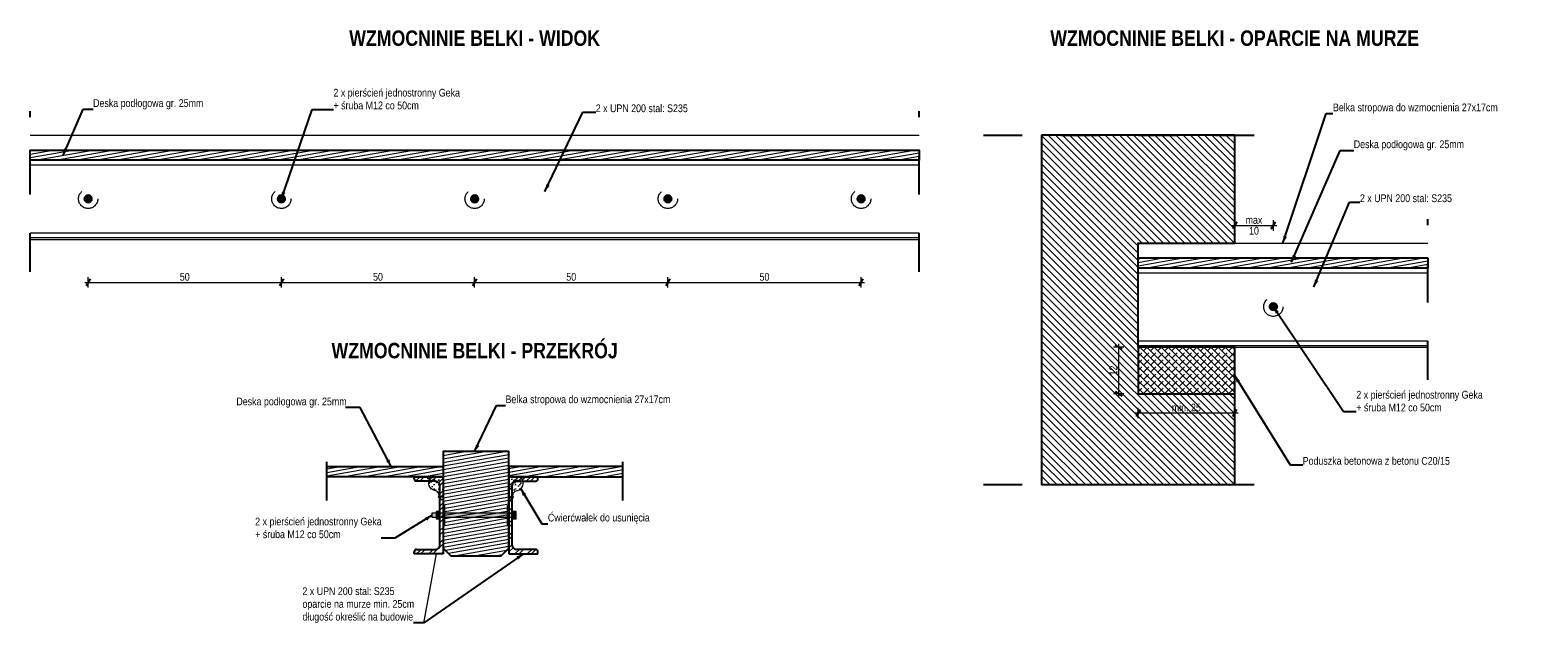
# Model space of a CAD drawing. Header units: metres. Extents: x -500 to 1347, y 82 to 185.
# Tile 51 of 51: x 1342.74 to 1346.64, y 81.84 to 83.38. Entities that reach past the tile are written whole.
import ezdxf

# ---------------------------------------------------------------- set-up
doc = ezdxf.new("R2010")
doc.units = ezdxf.units.M
doc.header["$MEASUREMENT"] = 0
for name, pattern in [('Przerywana', [0.24, 0.12, -0.12]), ('Przerywana gęsta', [0.018, 0.012, -0.006]), ('Wipeout_Contour', [1, 0, -1])]:
    doc.linetypes.add(name, pattern=pattern)
for name, color, linetype, lineweight in [('0_Nr_pióra__1', 7, 'Continuous', 13), ('0_Nr_pióra__21', 7, 'Continuous', 25), ('0_Nr_pióra__6', 5, 'Continuous', 13), ('299-A Wymiary Opisy_Nr_pióra__46', 5, 'Continuous', 15), ('320-W Umeblowanie_Nr_pióra__26', 5, 'Continuous', 25), ('810-G Ogólne_Nr_pióra__1', 7, 'Continuous', 13), ('810-G Ogólne_Nr_pióra__101', 252, 'Continuous', 5), ('810-G Ogólne_Nr_pióra__20', 1, 'Continuous', 13), ('810-G Ogólne_Nr_pióra__21', 7, 'Continuous', 25), ('810-G Ogólne_Nr_pióra__26', 5, 'Continuous', 25), ('810-G Ogólne_Nr_pióra__6', 5, 'Continuous', 13), ('820-G Rysunki Obrazki_Nr_pióra__1', 7, 'Continuous', 13), ('820-G Rysunki Obrazki_Nr_pióra__20', 1, 'Continuous', 13), ('820-G Rysunki Obrazki_Nr_pióra__6', 5, 'Continuous', 13), ('830-G Teksty Etykiety_Nr_pióra__1', 7, 'Continuous', 13)]:
    doc.layers.add(name, color=color, linetype=linetype, lineweight=lineweight)
for name, color, linetype, lineweight, true_color in [('0_Nr_pióra__65', 7, 'Continuous', 13, 0x80c2ff), ('299-A Wymiary Opisy_Nr_pióra__25', 7, 'Continuous', 25, 0x40a5ff), ('299-A Wymiary Opisy_Nr_pióra__85', 7, 'Continuous', 13, 0x80c2ff), ('320-W Umeblowanie_Nr_pióra__106', 171, 'Continuous', 5, 0xaaaaff), ('810-G Ogólne_Nr_pióra__106', 171, 'Continuous', 5, 0xaaaaff), ('820-G Rysunki Obrazki_Nr_pióra__85', 7, 'Continuous', 13, 0x80c2ff)]:
    doc.layers.add(name, color=color, linetype=linetype, lineweight=lineweight, true_color=true_color)
doc.layers.add('299-A Wymiary Opisy', color=7, linetype='Continuous')
doc.layers.add('320-W Umeblowanie', color=7, linetype='Continuous')
doc.styles.add('STYL_AUTOMATYCZNY_2', font='txt')
doc.styles.add('STYL_AUTOMATYCZNY_3', font='txt')
doc.dimstyles.new('STYL_AUTOMATYCZNY__2', dxfattribs={"dimtxt": 0.02, "dimasz": 0.01368, "dimexe": 0.18, "dimexo": 0.3, "dimgap": 0, "dimtad": 1, "dimtih": 1, "dimtoh": 1, "dimdec": 0, "dimlfac": 100, "dimzin": 0, "dimdsep": 46, "dimtxsty": 'STYL_AUTOMATYCZNY_2', "dimblk": 'ARROWHEAD_2', "dimblk1": 'ARROWHEAD_2', "dimblk2": 'ARROWHEAD_2', "dimcen": 0.09, "dimse1": 1, "dimse2": 1, "dimclrd": 256, "dimclre": 256, "dimclrt": 5, "dimadec": 1, "dimazin": 0, "dimtfac": 1, "dimtdec": 4, "dimtmove": 0, "dimatfit": 3, "dimfxl": 0, "dimtolj": 1, "dimtzin": 0, "dimarcsym": 0})
doc.dimstyles.new('STYL_AUTOMATYCZNY__3', dxfattribs={"dimtxt": 0.02, "dimasz": 0.01368, "dimexe": 0.18, "dimexo": 0.0625, "dimgap": 0, "dimtad": 1, "dimtih": 1, "dimtoh": 1, "dimdec": 0, "dimlfac": 100, "dimzin": 0, "dimdsep": 46, "dimtxsty": 'STYL_AUTOMATYCZNY_2', "dimblk": 'ARROWHEAD_2', "dimblk1": 'ARROWHEAD_2', "dimblk2": 'ARROWHEAD_2', "dimcen": 0.09, "dimse1": 1, "dimse2": 1, "dimclrd": 256, "dimclre": 256, "dimclrt": 5, "dimadec": 1, "dimazin": 0, "dimtfac": 1, "dimtdec": 4, "dimtmove": 0, "dimatfit": 3, "dimfxl": 0, "dimtolj": 1, "dimtzin": 0, "dimarcsym": 0})
doc.dimstyles.new('STYL_AUTOMATYCZNY__4', dxfattribs={"dimtxt": 0.02, "dimasz": 0.01368, "dimexe": 0.18, "dimexo": 0.0625, "dimgap": 0, "dimtad": 1, "dimdec": 0, "dimlfac": 100, "dimzin": 0, "dimdsep": 46, "dimtxsty": 'STYL_AUTOMATYCZNY_2', "dimblk": 'ARROWHEAD_2', "dimblk1": 'ARROWHEAD_2', "dimblk2": 'ARROWHEAD_2', "dimcen": 0.09, "dimse1": 1, "dimse2": 1, "dimclrd": 256, "dimclre": 256, "dimclrt": 5, "dimadec": 1, "dimazin": 0, "dimtfac": 1, "dimtdec": 4, "dimtmove": 0, "dimatfit": 3, "dimfxl": 0, "dimtolj": 1, "dimtzin": 0, "dimarcsym": 0})
doc.dimstyles.new('STYL_AUTOMATYCZNY__5', dxfattribs={"dimtxt": 0.18, "dimasz": 0.01824, "dimexe": 0.18, "dimexo": 0.0625, "dimgap": 0, "dimtad": 0, "dimtih": 1, "dimtoh": 1, "dimdec": 4, "dimzin": 0, "dimdsep": 46, "dimcen": 0.09, "dimadec": 0, "dimazin": 0, "dimtfac": 1, "dimtdec": 4, "dimtmove": 0, "dimatfit": 3, "dimldrblk": 'ARROWHEAD_5', "dimfxl": 0, "dimtolj": 1, "dimtzin": 0, "dimarcsym": 0})
pattern_1 = [(10, (1342.496991, 82.6823765), (-0.001562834, 0.00886327), [])]
pattern_2 = [(45, (1342.49699, 82.682377), (-0.0159099, 0.0159099), []), (45, (1342.491687, 82.68768), (-0.0159099, 0.0159099), [])]
pattern_3 = [(0, (1342.49699, 82.682377), (0, 0.0623538), [0.006, -0.03]), (0, (1342.51499, 82.713553), (0, 0.0623538), [0.006, -0.03]), (60, (1342.49699, 82.682377), (-0.054, 0.031177), [0.006, -0.03]), (60, (1342.53299, 82.682377), (-0.054, 0.031177), [0.006, -0.03]), (120, (1342.50299, 82.682377), (0.054, 0.031177), [0.006, -0.03]), (120, (1342.53899, 82.682377), (0.054, 0.031177), [0.006, -0.03]), (0, (1342.496991, 82.688377), (0, 0.012), [0, -0.012, 0, -0.018]), (45, (1342.502991, 82.688377), (-0.00848528, 0.00848528), [0, -0.009, 0, -0.015])]

# ---------------------------------------------------------------- blocks, each defined once
blk = doc.blocks.new('Słupy UPN 24[1]_2', base_point=(1344.0178, 82.1283))
at = {"layer": '320-W Umeblowanie_Nr_pióra__106', "linetype": 'Continuous', "lineweight": 5, "true_color": 0xaaaaff}
h = blk.add_hatch(dxfattribs=at)
h.set_pattern_fill('Stal_0002', color=161, style=0, pattern_type=2)
h.set_pattern_definition(pattern_2)
h.paths.add_polyline_path([(1344.0553, 82.0283), (1344.0553, 82.0338, 0.414214), (1344.0493, 82.0398), (1344.0003, 82.0398, -0.414214), (1343.9888, 82.0513), (1343.9888, 82.2053, -0.414214), (1344.0003, 82.2168), (1344.0493, 82.2168, 0.414214), (1344.0553, 82.2228), (1344.0553, 82.2283), (1343.9803, 82.2283), (1343.9803, 82.0283)])
at = {"layer": '320-W Umeblowanie_Nr_pióra__26', "color": 5, "linetype": 'Continuous', "lineweight": 25}
for p, q in [((1344.0553, 82.2283), (1343.9803, 82.2283)), ((1343.9803, 82.2283), (1343.9803, 82.0283)), ((1343.9888, 82.0513), (1343.9888, 82.2053)), ((1344.0003, 82.2168), (1344.0493, 82.2168)), ((1344.0553, 82.2228), (1344.0553, 82.2283)), ((1344.0493, 82.0398), (1344.0003, 82.0398)), ((1343.9803, 82.0283), (1344.0553, 82.0283)), ((1344.0553, 82.0283), (1344.0553, 82.0338))]:
    blk.add_line(p, q, dxfattribs=at)
for centre, radius, start, end in [((1344.0003, 82.2053), 0.0115, 90, 180), ((1344.0493, 82.2228), 0.006, 270, 0), ((1344.0003, 82.0513), 0.0115, 180, 270), ((1344.0493, 82.0338), 0.006, 0, 90)]:
    blk.add_arc(centre, radius, start, end, dxfattribs=at)
blk = doc.blocks.new('Słupy UPN 24[2]_2', base_point=(1343.7728, 82.1283))
at = {"layer": '320-W Umeblowanie_Nr_pióra__106', "linetype": 'Continuous', "lineweight": 5, "true_color": 0xaaaaff}
h = blk.add_hatch(dxfattribs=at)
h.set_pattern_fill('Stal_0002', color=161, style=0, pattern_type=2)
h.set_pattern_definition(pattern_2)
h.paths.add_polyline_path([(1343.7353, 82.0283), (1343.8103, 82.0283), (1343.8103, 82.2283), (1343.7353, 82.2283), (1343.7353, 82.2228, 0.414214), (1343.7413, 82.2168), (1343.7903, 82.2168, -0.414214), (1343.8018, 82.2053), (1343.8018, 82.0513, -0.414214), (1343.7903, 82.0398), (1343.7413, 82.0398, 0.414214), (1343.7353, 82.0338)])
at = {"layer": '320-W Umeblowanie_Nr_pióra__26', "color": 5, "linetype": 'Continuous', "lineweight": 25}
for p, q in [((1343.7353, 82.2228), (1343.7353, 82.2283)), ((1343.7353, 82.2283), (1343.8103, 82.2283)), ((1343.7903, 82.2168), (1343.7413, 82.2168)), ((1343.8018, 82.0513), (1343.8018, 82.2053)), ((1343.8103, 82.2283), (1343.8103, 82.0283)), ((1343.7413, 82.0398), (1343.7903, 82.0398)), ((1343.7353, 82.0283), (1343.7353, 82.0338)), ((1343.8103, 82.0283), (1343.7353, 82.0283))]:
    blk.add_line(p, q, dxfattribs=at)
for centre, radius, start, end in [((1343.7413, 82.2228), 0.006, 180, 270), ((1343.7903, 82.2053), 0.0115, 0, 90), ((1343.7413, 82.0338), 0.006, 90, 180), ((1343.7903, 82.0513), 0.0115, 270, 0)]:
    blk.add_arc(centre, radius, start, end, dxfattribs=at)
blk = doc.blocks.new('*D6', base_point=(1342.497, 82.6824))
at = {"layer": '299-A Wymiary Opisy_Nr_pióra__25', "color": 161, "linetype": 'Continuous', "lineweight": 25, "true_color": 0x40a5ff}
for p, q in [((1342.8968, 82.7404), (1342.8865, 82.7224)), ((1343.3968, 82.7404), (1343.3865, 82.7224))]:
    blk.add_line(p, q, dxfattribs=at)
at = {"layer": '299-A Wymiary Opisy_Nr_pióra__85', "color": 151, "linetype": 'Continuous', "lineweight": 13, "true_color": 0x80c2ff}
for p, q in [((1342.8917, 82.7179), (1342.8917, 82.7449)), ((1343.3917, 82.7179), (1343.3917, 82.7449)), ((1342.8828, 82.7314), (1342.8917, 82.7314)), ((1342.8917, 82.7314), (1343.3917, 82.7314))]:
    blk.add_line(p, q, dxfattribs=at)
at = {"layer": '299-A Wymiary Opisy_Nr_pióra__46', "color": 5, "lineweight": 15, "insert": (1343.1289, 82.7354), "char_height": 0.02, "attachment_point": 7, "style": 'STYL_AUTOMATYCZNY_2'}
blk.add_mtext('\\A1;{\\pql;\\fArial Narrow|b0|i0|c238|p34;50}', dxfattribs=at)
blk = doc.blocks.new('ARROWHEAD_2')
at = {"color": 0, "linetype": 'Continuous', "lineweight": 0}
for p, q in [((0, 0), (-1, 0)), ((-0.38, -0.66), (0.38, 0.66))]:
    blk.add_line(p, q, dxfattribs=at)
blk = doc.blocks.new('*D8', base_point=(1342.497, 82.6824))
at = {"layer": '299-A Wymiary Opisy_Nr_pióra__25', "color": 161, "linetype": 'Continuous', "lineweight": 25, "true_color": 0x40a5ff}
for p, q in [((1343.3968, 82.7404), (1343.3865, 82.7224)), ((1343.8968, 82.7404), (1343.8865, 82.7224))]:
    blk.add_line(p, q, dxfattribs=at)
at = {"layer": '299-A Wymiary Opisy_Nr_pióra__85', "color": 151, "linetype": 'Continuous', "lineweight": 13, "true_color": 0x80c2ff}
for p, q in [((1343.3917, 82.7179), (1343.3917, 82.7449)), ((1343.8917, 82.7179), (1343.8917, 82.7449)), ((1343.3917, 82.7314), (1343.8917, 82.7314))]:
    blk.add_line(p, q, dxfattribs=at)
at = {"layer": '299-A Wymiary Opisy_Nr_pióra__46', "color": 5, "lineweight": 15, "insert": (1343.6289, 82.7354), "char_height": 0.02, "attachment_point": 7, "style": 'STYL_AUTOMATYCZNY_2'}
blk.add_mtext('\\A1;{\\pql;\\fArial Narrow|b0|i0|c238|p34;50}', dxfattribs=at)
blk = doc.blocks.new('*D9', base_point=(1342.497, 82.6824))
at = {"layer": '299-A Wymiary Opisy_Nr_pióra__25', "color": 161, "linetype": 'Continuous', "lineweight": 25, "true_color": 0x40a5ff}
for p, q in [((1343.8968, 82.7404), (1343.8865, 82.7224)), ((1344.3968, 82.7404), (1344.3865, 82.7224))]:
    blk.add_line(p, q, dxfattribs=at)
at = {"layer": '299-A Wymiary Opisy_Nr_pióra__85', "color": 151, "linetype": 'Continuous', "lineweight": 13, "true_color": 0x80c2ff}
for p, q in [((1343.8917, 82.7179), (1343.8917, 82.7449)), ((1344.3917, 82.7179), (1344.3917, 82.7449)), ((1343.8917, 82.7314), (1344.3917, 82.7314))]:
    blk.add_line(p, q, dxfattribs=at)
at = {"layer": '299-A Wymiary Opisy_Nr_pióra__46', "color": 5, "lineweight": 15, "insert": (1344.1289, 82.7354), "char_height": 0.02, "attachment_point": 7, "style": 'STYL_AUTOMATYCZNY_2'}
blk.add_mtext('\\A1;{\\pql;\\fArial Narrow|b0|i0|c238|p34;50}', dxfattribs=at)
blk = doc.blocks.new('*D10', base_point=(1342.497, 82.6824))
at = {"layer": '299-A Wymiary Opisy_Nr_pióra__25', "color": 161, "linetype": 'Continuous', "lineweight": 25, "true_color": 0x40a5ff}
for p, q in [((1344.3968, 82.7404), (1344.3865, 82.7224)), ((1344.8865, 82.7224), (1344.8968, 82.7404))]:
    blk.add_line(p, q, dxfattribs=at)
at = {"layer": '299-A Wymiary Opisy_Nr_pióra__85', "color": 151, "linetype": 'Continuous', "lineweight": 13, "true_color": 0x80c2ff}
for p, q in [((1344.3917, 82.7179), (1344.3917, 82.7449)), ((1344.8917, 82.7179), (1344.8917, 82.7449)), ((1344.3917, 82.7314), (1344.8917, 82.7314)), ((1344.8917, 82.7314), (1344.9005, 82.7314))]:
    blk.add_line(p, q, dxfattribs=at)
at = {"layer": '299-A Wymiary Opisy_Nr_pióra__46', "color": 5, "lineweight": 15, "insert": (1344.6289, 82.7354), "char_height": 0.02, "attachment_point": 7, "style": 'STYL_AUTOMATYCZNY_2'}
blk.add_mtext('\\A1;{\\pql;\\fArial Narrow|b0|i0|c238|p34;50}', dxfattribs=at)
blk = doc.blocks.new('*D11', base_point=(1342.497, 82.6824))
at = {"layer": '299-A Wymiary Opisy_Nr_pióra__25', "color": 161, "linetype": 'Continuous', "lineweight": 25, "true_color": 0x40a5ff}
for p, q in [((1345.8635, 82.8877), (1345.8531, 82.8697)), ((1345.9531, 82.8697), (1345.9635, 82.8877))]:
    blk.add_line(p, q, dxfattribs=at)
at = {"layer": '299-A Wymiary Opisy_Nr_pióra__85', "color": 151, "linetype": 'Continuous', "lineweight": 13, "true_color": 0x80c2ff}
for p, q in [((1345.8495, 82.8787), (1345.8583, 82.8787)), ((1345.8583, 82.8652), (1345.8583, 82.8922)), ((1345.8583, 82.8787), (1345.9583, 82.8787)), ((1345.9583, 82.8652), (1345.9583, 82.8922)), ((1345.9583, 82.8787), (1345.9671, 82.8787))]:
    blk.add_line(p, q, dxfattribs=at)
at = {"layer": '299-A Wymiary Opisy_Nr_pióra__46', "color": 5, "lineweight": 15, "char_height": 0.02, "attachment_point": 7, "style": 'STYL_AUTOMATYCZNY_2'}
for s, insert in [('\\A1;{\\pql;\\fArial Narrow|b0|i0|c238|p34;max}', (1345.8865, 82.8827)), ('\\A1;{\\pql;\\fArial Narrow|b0|i0|c238|p34;10}', (1345.8955, 82.8547))]:
    blk.add_mtext(s, dxfattribs=dict(at, insert=insert))
blk = doc.blocks.new('*D12', base_point=(1342.497, 82.6824))
at = {"layer": '299-A Wymiary Opisy_Nr_pióra__25', "color": 161, "linetype": 'Continuous', "lineweight": 25, "true_color": 0x40a5ff}
for p, q in [((1345.6135, 82.4022), (1345.6031, 82.3842)), ((1345.8531, 82.3842), (1345.8635, 82.4022))]:
    blk.add_line(p, q, dxfattribs=at)
at = {"layer": '299-A Wymiary Opisy_Nr_pióra__85', "color": 151, "linetype": 'Continuous', "lineweight": 13, "true_color": 0x80c2ff}
for p, q in [((1345.5995, 82.3932), (1345.6083, 82.3932)), ((1345.6083, 82.3797), (1345.6083, 82.4067)), ((1345.6083, 82.3932), (1345.8583, 82.3932)), ((1345.8583, 82.3797), (1345.8583, 82.4067)), ((1345.8583, 82.3932), (1345.8671, 82.3932))]:
    blk.add_line(p, q, dxfattribs=at)
at = {"layer": '299-A Wymiary Opisy_Nr_pióra__46', "color": 5, "lineweight": 15, "insert": (1345.6956, 82.3972), "char_height": 0.02, "attachment_point": 7, "style": 'STYL_AUTOMATYCZNY_2'}
blk.add_mtext('\\A1;{\\pql;\\fArial Narrow|b0|i0|c238|p34;min. 25}', dxfattribs=at)
blk = doc.blocks.new('*D13', base_point=(1342.497, 82.6824))
at = {"layer": '299-A Wymiary Opisy_Nr_pióra__25', "color": 161, "linetype": 'Continuous', "lineweight": 25, "true_color": 0x40a5ff}
for p, q in [((1345.5673, 82.558), (1345.5493, 82.5684)), ((1345.5493, 82.4484), (1345.5673, 82.438))]:
    blk.add_line(p, q, dxfattribs=at)
at = {"layer": '299-A Wymiary Opisy_Nr_pióra__85', "color": 151, "linetype": 'Continuous', "lineweight": 13, "true_color": 0x80c2ff}
for p, q in [((1345.5718, 82.5632), (1345.5448, 82.5632)), ((1345.5583, 82.5632), (1345.5583, 82.572)), ((1345.5583, 82.4432), (1345.5583, 82.5632)), ((1345.5718, 82.4432), (1345.5448, 82.4432)), ((1345.5583, 82.4344), (1345.5583, 82.4432))]:
    blk.add_line(p, q, dxfattribs=at)
at = {"layer": '299-A Wymiary Opisy_Nr_pióra__46', "color": 5, "lineweight": 15, "insert": (1345.5543, 82.4904), "char_height": 0.02, "attachment_point": 7, "rotation": 90, "style": 'STYL_AUTOMATYCZNY_2'}
blk.add_mtext('\\A1;{\\pql;\\fArial Narrow|b0|i0|c238|p34;12}', dxfattribs=at)
blk = doc.blocks.new('ARROWHEAD_5')
at = {"linetype": 'Continuous', "lineweight": 0}
blk.add_hatch(color=0, dxfattribs=at).paths.add_polyline_path([(-1, 0.2679), (0, 0), (-1, -0.2679)])
at = {"color": 0, "linetype": 'Continuous', "lineweight": 0}
blk.add_line((0, 0), (-1, 0), dxfattribs=at)

msp = doc.modelspace()

# ---------------------------------------------------------------- hatches: boundary and pattern name
at = {"layer": '810-G Ogólne_Nr_pióra__1', "linetype": 'Continuous', "lineweight": 13}
h = msp.add_hatch(dxfattribs=at)
h.set_pattern_fill('Drewno_0002', style=0, pattern_type=2)
h.set_pattern_definition(pattern_1)
h.paths.add_polyline_path([(1345.0417, 83.0476), (1342.7417, 83.0476), (1342.7417, 83.074), (1345.0417, 83.074)])
h = msp.add_hatch(dxfattribs=at)
h.set_pattern_fill('Drewno_0002', style=0, pattern_type=2)
h.set_pattern_definition(pattern_1)
h.paths.add_polyline_path([(1346.3583, 82.7946), (1346.3583, 82.7682), (1345.6083, 82.7682), (1345.6083, 82.7946)])
h = msp.add_hatch(dxfattribs=at)
h.set_pattern_fill('Drewno_0002', style=0, pattern_type=2)
h.set_pattern_definition(pattern_1)
h.paths.add_polyline_path([(1343.8103, 82.0433), (1343.8303, 82.0233), (1343.9603, 82.0233), (1343.9803, 82.0433), (1343.9803, 82.2933), (1343.8103, 82.2933)])
h = msp.add_hatch(dxfattribs=at)
h.set_pattern_fill('Drewno_0002', style=0, pattern_type=2)
h.set_pattern_definition(pattern_1)
h.paths.add_polyline_path([(1343.8103, 82.2283), (1343.5093, 82.2283), (1343.5093, 82.2547), (1343.8103, 82.2547)])
h = msp.add_hatch(dxfattribs=at)
h.set_pattern_fill('Drewno_0002', style=0, pattern_type=2)
h.set_pattern_definition(pattern_1)
h.paths.add_polyline_path([(1343.9803, 82.2283), (1344.2754, 82.2283), (1344.2754, 82.2547), (1343.9803, 82.2547)])
at = {"layer": '810-G Ogólne_Nr_pióra__101', "linetype": 'Continuous', "lineweight": 5}
h = msp.add_hatch(dxfattribs=at)
h.set_pattern_fill('Cegła_zwykła_0002', color=252, style=0, pattern_type=2)
h.set_pattern_definition([(135, (1342.49699, 82.682377), (0.00919239, 0.00919239), [])])
h.paths.add_polyline_path([(1345.3583, 83.1126), (1345.3583, 82.2078), (1345.8583, 82.2078), (1345.8583, 82.5632), (1345.6083, 82.5632), (1345.6083, 82.8332), (1345.8583, 82.8332), (1345.8583, 83.1126)])
at = {"layer": '810-G Ogólne_Nr_pióra__106', "linetype": 'Continuous', "lineweight": 5, "true_color": 0xaaaaff}
h = msp.add_hatch(dxfattribs=at)
h.set_pattern_fill('Beton_0002', color=161, style=0, pattern_type=2)
h.set_pattern_definition([(45, (1342.49699, 82.682377), (-0.01838478, 0.01838478), [0.0195, -0.0065]), (45, (1342.49699, 82.70076), (-0.01838478, 0.01838478), [0.0195, -0.0065])])
h.paths.add_polyline_path([(1345.8583, 82.5632), (1345.6083, 82.5632), (1345.6083, 82.4432), (1345.8583, 82.4432)])
at = {"layer": '810-G Ogólne_Nr_pióra__20', "linetype": 'Continuous', "lineweight": 13}
h = msp.add_hatch(dxfattribs=at)
h.set_pattern_fill('Beton_wylewany_0002', color=1, style=0, pattern_type=2)
h.set_pattern_definition(pattern_3)
h.paths.add_polyline_path([(1343.7703, 82.2283), (1343.8103, 82.2283), (1343.8103, 82.1683), (1343.8043, 82.1683), (1343.8043, 82.1743), (1343.7984, 82.1743, 0.516526), (1343.7879, 82.1926, -0.549198), (1343.7768, 82.2223), (1343.7703, 82.2223)])
h = msp.add_hatch(dxfattribs=at)
h.set_pattern_fill('Beton_wylewany_0002', color=1, style=0, pattern_type=2)
h.set_pattern_definition(pattern_3)
h.paths.add_polyline_path([(1344.0203, 82.2283), (1343.9803, 82.2283), (1343.9803, 82.1683), (1343.9863, 82.1683), (1343.9863, 82.1743), (1343.9921, 82.1743, -0.516526), (1344.0026, 82.1926, 0.549198), (1344.0137, 82.2223), (1344.0203, 82.2223)])
at = {"layer": '810-G Ogólne_Nr_pióra__6', "linetype": 'Continuous', "lineweight": 0, "true_color": 0x7f7fff}
for points in [[(1342.9017, 82.9476, 1), (1342.8817, 82.9476, 1)], [(1343.4017, 82.9476, 1), (1343.3817, 82.9476, 1)], [(1343.9017, 82.9476, 1), (1343.8817, 82.9476, 1)], [(1344.4017, 82.9476, 1), (1344.3817, 82.9476, 1)], [(1344.9017, 82.9476, 1), (1344.8817, 82.9476, 1)], [(1345.9683, 82.6682, 1), (1345.9483, 82.6682, 1)], [(1343.7818, 82.1223), (1343.7818, 82.1343), (1343.9888, 82.1343), (1343.9888, 82.1223)], [(1343.8018, 82.1188), (1343.8018, 82.1378), (1343.7918, 82.1378), (1343.7918, 82.1188)], [(1343.8103, 82.1033), (1343.8103, 82.1533), (1343.8137, 82.1533), (1343.8137, 82.1033)], [(1343.9769, 82.1033), (1343.9769, 82.1533), (1343.9803, 82.1533), (1343.9803, 82.1033)], [(1343.9988, 82.1188), (1343.9988, 82.1378), (1343.9888, 82.1378), (1343.9888, 82.1188)]]:
    msp.add_hatch(color=171, dxfattribs=at).paths.add_polyline_path(points)

# ---------------------------------------------------------------- linework, layer by layer
at = {"layer": '0_Nr_pióra__1', "color": 7, "linetype": 'Continuous', "lineweight": 13}
for p, q in [((1342.7417, 83.1126), (1345.0417, 83.1126)), ((1342.7417, 82.8426), (1345.0417, 82.8426)), ((1345.6083, 82.8332), (1346.3583, 82.8332)), ((1345.6083, 82.5632), (1346.3583, 82.5632))]:
    msp.add_line(p, q, dxfattribs=at)
at = {"layer": '0_Nr_pióra__21', "color": 7, "linetype": 'Przerywana', "lineweight": 25, "ltscale": 0.2}
for p, q in [((1342.7417, 82.7587), (1342.7417, 83.1745)), ((1345.0417, 82.7587), (1345.0417, 83.1745)), ((1345.2083, 83.1126), (1346.0083, 83.1126)), ((1346.3583, 82.4793), (1346.3583, 82.8951)), ((1343.5093, 82.1665), (1343.5093, 82.3165)), ((1344.2754, 82.1665), (1344.2754, 82.3165)), ((1345.2083, 82.2078), (1346.0083, 82.2078))]:
    msp.add_line(p, q, dxfattribs=at)
at = {"layer": '0_Nr_pióra__6', "color": 5, "linetype": 'Continuous', "lineweight": 13}
for p, q in [((1342.7417, 83.0476), (1345.0417, 83.0476)), ((1342.7417, 83.0358), (1345.0417, 83.0358)), ((1342.7417, 82.8595), (1345.0417, 82.8595)), ((1342.7417, 82.8476), (1345.0417, 82.8476)), ((1345.6083, 82.7682), (1346.3583, 82.7682)), ((1345.6083, 82.7564), (1346.3583, 82.7564)), ((1345.6083, 82.5801), (1346.3583, 82.5801)), ((1345.6083, 82.5682), (1346.3583, 82.5682))]:
    msp.add_line(p, q, dxfattribs=at)
at = {"layer": '0_Nr_pióra__6', "color": 5, "linetype": 'Przerywana gęsta', "lineweight": 13}
for centre, radius in [((1342.8917, 82.9476), 0.025), ((1342.8917, 82.9476), 0.01), ((1343.3917, 82.9476), 0.025), ((1343.3917, 82.9476), 0.01), ((1343.8917, 82.9476), 0.025), ((1343.8917, 82.9476), 0.01), ((1344.3917, 82.9476), 0.025), ((1344.3917, 82.9476), 0.01), ((1344.8917, 82.9476), 0.025), ((1344.8917, 82.9476), 0.01), ((1345.9583, 82.6682), 0.025), ((1345.9583, 82.6682), 0.01)]:
    msp.add_circle(centre, radius, dxfattribs=at)
at = {"layer": '0_Nr_pióra__65', "color": 151, "linetype": 'Continuous', "lineweight": 13, "true_color": 0x80c2ff}
msp.add_line((1343.7607, 81.8492), (1343.7932, 82.0283), dxfattribs=at)
at = {"layer": '810-G Ogólne_Nr_pióra__20', "color": 1, "linetype": 'Continuous', "lineweight": 13, "flags": 128}
for points in [[(1343.7703, 82.2283), (1343.8103, 82.2283), (1343.8103, 82.1683), (1343.8043, 82.1683), (1343.8043, 82.1743), (1343.7984, 82.1743, 0.516526), (1343.7879, 82.1926, -0.549198), (1343.7768, 82.2223), (1343.7703, 82.2223)], [(1344.0203, 82.2283), (1343.9803, 82.2283), (1343.9803, 82.1683), (1343.9863, 82.1683), (1343.9863, 82.1743), (1343.9921, 82.1743, -0.516526), (1344.0026, 82.1926, 0.549198), (1344.0137, 82.2223), (1344.0203, 82.2223)]]:
    msp.add_lwpolyline(points, format="xyb", close=True, dxfattribs=at)
at = {"layer": '810-G Ogólne_Nr_pióra__21', "color": 7, "linetype": 'Continuous', "lineweight": 25, "flags": 128}
for points in [[(1345.3583, 83.1126), (1345.3583, 82.2078), (1345.8583, 82.2078), (1345.8583, 82.5632), (1345.6083, 82.5632), (1345.6083, 82.8332), (1345.8583, 82.8332), (1345.8583, 83.1126)], [(1345.0417, 83.0476), (1342.7417, 83.0476), (1342.7417, 83.074), (1345.0417, 83.074)], [(1346.3583, 82.7946), (1346.3583, 82.7682), (1345.6083, 82.7682), (1345.6083, 82.7946)], [(1343.8103, 82.0433), (1343.8303, 82.0233), (1343.9603, 82.0233), (1343.9803, 82.0433), (1343.9803, 82.2933), (1343.8103, 82.2933)], [(1343.8103, 82.2283), (1343.5093, 82.2283), (1343.5093, 82.2547), (1343.8103, 82.2547)], [(1343.9803, 82.2283), (1344.2754, 82.2283), (1344.2754, 82.2547), (1343.9803, 82.2547)]]:
    msp.add_lwpolyline(points, close=True, dxfattribs=at)
at = {"layer": '810-G Ogólne_Nr_pióra__26', "color": 5, "linetype": 'Continuous', "lineweight": 25, "flags": 128}
msp.add_lwpolyline([(1345.8583, 82.5632), (1345.6083, 82.5632), (1345.6083, 82.4432), (1345.8583, 82.4432)], close=True, dxfattribs=at)
at = {"layer": '810-G Ogólne_Nr_pióra__6', "color": 5, "linetype": 'Continuous', "lineweight": 13, "flags": 128}
for points in [[(1342.9017, 82.9476, 1), (1342.8817, 82.9476, 1)], [(1343.4017, 82.9476, 1), (1343.3817, 82.9476, 1)], [(1343.9017, 82.9476, 1), (1343.8817, 82.9476, 1)], [(1344.4017, 82.9476, 1), (1344.3817, 82.9476, 1)], [(1344.9017, 82.9476, 1), (1344.8817, 82.9476, 1)], [(1345.9683, 82.6682, 1), (1345.9483, 82.6682, 1)]]:
    msp.add_lwpolyline(points, format="xyb", close=True, dxfattribs=at)
for points in [[(1343.7818, 82.1223), (1343.7818, 82.1343), (1343.9888, 82.1343), (1343.9888, 82.1223)], [(1343.8018, 82.1188), (1343.8018, 82.1378), (1343.7918, 82.1378), (1343.7918, 82.1188)], [(1343.8103, 82.1033), (1343.8103, 82.1533), (1343.8137, 82.1533), (1343.8137, 82.1033)], [(1343.9769, 82.1033), (1343.9769, 82.1533), (1343.9803, 82.1533), (1343.9803, 82.1033)], [(1343.9988, 82.1188), (1343.9988, 82.1378), (1343.9888, 82.1378), (1343.9888, 82.1188)]]:
    msp.add_lwpolyline(points, close=True, dxfattribs=at)

# ---------------------------------------------------------------- block references
at = {"layer": '320-W Umeblowanie', "color": 7, "linetype": 'Continuous', "lineweight": 13}
for name, p in [('Słupy UPN 24[2]_2', (1343.7728, 82.1283)), ('Słupy UPN 24[1]_2', (1344.0178, 82.1283))]:
    msp.add_blockref(name, p, dxfattribs=at)

# ---------------------------------------------------------------- texts
at = {"layer": '830-G Teksty Etykiety_Nr_pióra__1', "color": 7, "linetype": 'Continuous', "lineweight": 13, "char_height": 0.04, "attachment_point": 2, "style": 'STYL_AUTOMATYCZNY_3'}
for s, insert in [('\\A1;{\\pqc;\\fArial Narrow|b1|i0|c238|p34;WZMOCNINIE BELKI - \\fArial Narrow|b1|i0|c238|p34;WIDOK}', (1343.8917, 83.3837)), ('\\A1;{\\pqc;\\fArial Narrow|b1|i0|c238|p34;WZMOCNINIE BELKI - \\fArial Narrow|b1|i0|c238|p34;OPARCIE NA MURZE}', (1345.8583, 83.3837)), ('\\A1;{\\pqc;\\fArial Narrow|b1|i0|c238|p34;WZMOCNINIE BELKI - PRZEKRÓJ}', (1343.8917, 82.5747))]:
    msp.add_mtext(s, dxfattribs=dict(at, insert=insert))

# ---------------------------------------------------------------- dimensions: what is measured, and where the dimension line sits
at = {"layer": '299-A Wymiary Opisy', "color": 151, "linetype": 'Continuous', "lineweight": 13, "true_color": 0x80c2ff}
for base, p1, p2, picture, middle in [((1343.3917, 82.7314), (1342.8917, 82.9476), (1343.3917, 82.9476), '*D6', (1343.1441, 82.7454)), ((1343.8917, 82.7314), (1343.3917, 82.9476), (1343.8917, 82.9476), '*D8', (1343.6441, 82.7454)), ((1344.3917, 82.7314), (1343.8917, 82.9476), (1344.3917, 82.9476), '*D9', (1344.1441, 82.7454)), ((1344.8917, 82.7314), (1344.3917, 82.9476), (1344.8917, 82.9476), '*D10', (1344.6441, 82.7454))]:
    dim = msp.add_linear_dim(base=base, p1=p1, p2=p2, dimstyle='STYL_AUTOMATYCZNY__2', dxfattribs=at)
    dim.commit()
    dim.dimension.update_dxf_attribs({"geometry": picture, "text_midpoint": middle, "dimtype": 160})
for base, p1, p2, text, picture, middle in [((1345.9583, 82.8787), (1345.8583, 82.8332), (1345.9583, 82.6682), 'max^M<MeasuredValue>', '*D11', (1346.0012, 82.8647)), ((1345.8583, 82.3932), (1345.6083, 82.4432), (1345.8583, 82.4432), 'min. <MeasuredValue>', '*D12', (1345.8408, 82.4072))]:
    dim = msp.add_linear_dim(base=base, p1=p1, p2=p2, text=text, dimstyle='STYL_AUTOMATYCZNY__3', dxfattribs=at)
    dim.commit()
    dim.dimension.update_dxf_attribs({"geometry": picture, "text_midpoint": middle, "dimtype": 160})
dim = msp.add_linear_dim(base=(1345.5583, 82.5632), p1=(1345.6083, 82.4432), p2=(1345.6083, 82.5632), angle=90, dimstyle='STYL_AUTOMATYCZNY__4', dxfattribs=at)
dim.commit()
dim.dimension.update_dxf_attribs({"geometry": '*D13', "text_midpoint": (1345.5443, 82.5057), "dimtype": 160, "text_rotation": 90})

# ---------------------------------------------------------------- wipeouts: each hides what was drawn before it
at = {"color": 7, "linetype": 'Wipeout_Contour', "lineweight": 13, "ltscale": 5382.519003}
msp.add_wipeout([(1342.9045, 83.2191), (1343.2062, 83.2191), (1343.2062, 83.1718), (1342.9045, 83.1718)], dxfattribs=at).dxf.layer = '820-G Rysunki Obrazki_Nr_pióra__1'
at = {"color": 7, "linetype": 'Wipeout_Contour', "lineweight": 13, "ltscale": 5395.620634}
msp.add_wipeout([(1346.1124, 83.2076), (1346.5631, 83.2076), (1346.5631, 83.1603), (1346.1124, 83.1603)], dxfattribs=at).dxf.layer = '820-G Rysunki Obrazki_Nr_pióra__1'
at = {"color": 7, "linetype": 'Wipeout_Contour', "lineweight": 13, "ltscale": 5395.515437}
msp.add_wipeout([(1346.1664, 83.1125), (1346.4681, 83.1125), (1346.4681, 83.0652), (1346.1664, 83.0652)], dxfattribs=at).dxf.layer = '820-G Rysunki Obrazki_Nr_pióra__1'
at = {"color": 7, "linetype": 'Wipeout_Contour', "lineweight": 13, "ltscale": 5383.751059}
msp.add_wipeout([(1343.2608, 82.4466), (1343.5624, 82.4466), (1343.5624, 82.3993), (1343.2608, 82.3993)], dxfattribs=at).dxf.layer = '820-G Rysunki Obrazki_Nr_pióra__1'
at = {"color": 7, "linetype": 'Wipeout_Contour', "lineweight": 13, "ltscale": 5386.887773}
msp.add_wipeout([(1343.9715, 82.4519), (1344.4223, 82.4519), (1344.4223, 82.4045), (1343.9715, 82.4045)], dxfattribs=at).dxf.layer = '820-G Rysunki Obrazki_Nr_pióra__1'
at = {"color": 1, "linetype": 'Wipeout_Contour', "lineweight": 13, "ltscale": 5386.910322}
msp.add_wipeout([(1344.0812, 82.1458), (1344.3614, 82.1458), (1344.3614, 82.0985), (1344.0812, 82.0985)], dxfattribs=at).dxf.layer = '820-G Rysunki Obrazki_Nr_pióra__20'
at = {"color": 5, "linetype": 'Wipeout_Contour', "lineweight": 13, "ltscale": 5385.089493}
msp.add_wipeout([(1343.5264, 83.2462), (1343.8707, 83.2462), (1343.8707, 83.1659), (1343.5264, 83.1659)], dxfattribs=at).dxf.layer = '820-G Rysunki Obrazki_Nr_pióra__6'
at = {"color": 5, "linetype": 'Wipeout_Contour', "lineweight": 13, "ltscale": 5387.613743}
msp.add_wipeout([(1344.2051, 83.2059), (1344.4595, 83.2059), (1344.4595, 83.1585), (1344.2051, 83.1585)], dxfattribs=at).dxf.layer = '820-G Rysunki Obrazki_Nr_pióra__6'
at = {"color": 5, "linetype": 'Wipeout_Contour', "lineweight": 13, "ltscale": 5395.450269}
msp.add_wipeout([(1346.1823, 82.9729), (1346.4367, 82.9729), (1346.4367, 82.9256), (1346.1823, 82.9256)], dxfattribs=at).dxf.layer = '820-G Rysunki Obrazki_Nr_pióra__6'
at = {"color": 5, "linetype": 'Wipeout_Contour', "lineweight": 13, "ltscale": 5394.979267}
msp.add_wipeout([(1346.0343, 82.2929), (1346.4323, 82.2929), (1346.4323, 82.2456), (1346.0343, 82.2456)], dxfattribs=at).dxf.layer = '820-G Rysunki Obrazki_Nr_pióra__6'
at = {"color": 5, "linetype": 'Wipeout_Contour', "lineweight": 13, "ltscale": 5383.950879}
msp.add_wipeout([(1343.3095, 82.1358), (1343.6538, 82.1358), (1343.6538, 82.0556), (1343.3095, 82.0556)], dxfattribs=at).dxf.layer = '820-G Rysunki Obrazki_Nr_pióra__6'
at = {"color": 5, "linetype": 'Wipeout_Contour', "lineweight": 13, "ltscale": 5384.313482}
msp.add_wipeout([(1343.4318, 81.9553), (1343.7372, 81.9553), (1343.7372, 81.842), (1343.4318, 81.842)], dxfattribs=at).dxf.layer = '820-G Rysunki Obrazki_Nr_pióra__6'

# ---------------------------------------------------------------- next in the draw order: texts
at = {"layer": '820-G Rysunki Obrazki_Nr_pióra__1', "color": 7, "linetype": 'Continuous', "lineweight": 13, "char_height": 0.02, "attachment_point": 7, "style": 'STYL_AUTOMATYCZNY_2'}
for s, insert in [('\\A1;{\\pql;\\fArial Narrow|b0|i0|c238|p34;Deska podłogowa gr. 25mm}', (1342.9045, 83.1795)), ('\\A1;{\\pql;\\fArial Narrow|b0|i0|c238|p34;Belka stropowa do wzmocnienia\\fArial Narrow|b0|i0|c238|p34; 27x17cm\\fArial Narrow|b0|i0|c238|p34; }', (1346.1124, 83.1683)), ('\\A1;{\\pql;\\fArial Narrow|b0|i0|c238|p34;Deska podłogowa gr. 25mm}', (1346.1664, 83.0729)), ('\\A1;{\\pql;\\fArial Narrow|b0|i0|c238|p34;Deska podłogowa gr. 25mm}', (1343.2752, 82.407)), ('\\A1;{\\pql;\\fArial Narrow|b0|i0|c238|p34;Belka stropowa do wzmocnienia\\fArial Narrow|b0|i0|c238|p34; 27x17cm\\fArial Narrow|b0|i0|c238|p34; }', (1343.9715, 82.4126))]:
    msp.add_mtext(s, dxfattribs=dict(at, insert=insert))
at = {"layer": '820-G Rysunki Obrazki_Nr_pióra__20', "color": 1, "linetype": 'Continuous', "lineweight": 13, "insert": (1344.0812, 82.1063), "char_height": 0.02, "attachment_point": 7, "style": 'STYL_AUTOMATYCZNY_2'}
msp.add_mtext('\\A1;{\\pql;\\fArial Narrow|b0|i0|c238|p34;Ć\\fArial Narrow|b0|i0|c238|p34;wierćwałek do usunięcia}', dxfattribs=at)
at = {"layer": '820-G Rysunki Obrazki_Nr_pióra__6', "color": 5, "linetype": 'Continuous', "lineweight": 13, "char_height": 0.02, "attachment_point": 7, "style": 'STYL_AUTOMATYCZNY_2'}
for s, insert, line_spacing_factor in [('\\A1;{\\pql;\\fArial Narrow|b0|i0|c238|p34;2 x pierścień jednostronny Geka\\P\\pql;\\fArial Narrow|b0|i0|c238|p34;+ śruba M12 co 50cm}', (1343.5264, 83.1792), 0.991431), ('\\A1;{\\pql;\\fArial Narrow|b0|i0|c238|p34;2 x pierścień jednostronny Geka\\P\\pql;\\fArial Narrow|b0|i0|c238|p34;+ śruba M12 co 50cm}', (1343.3239, 82.0689), 0.991431), ('\\A1;{\\pql;\\fArial Narrow|b0|i0|c238|p34;2 x UPN 200 stal: S235\\P\\pql;\\fArial Narrow|b0|i0|c238|p34;oparcie na murze min. 25cm\\P\\pql;\\fArial Narrow|b0|i0|c238|p34;długość określić na budowie}', (1343.4462, 81.8498), 0.989607)]:
    msp.add_mtext(s, dxfattribs=dict(at, insert=insert, line_spacing_factor=line_spacing_factor))
for s, insert in [('\\A1;{\\pql;\\fArial Narrow|b0|i0|c238|p34;2 x UPN 200 stal: S235}', (1344.2051, 83.1718)), ('\\A1;{\\pql;\\fArial Narrow|b0|i0|c238|p34;2 x UPN 200 stal: S235}', (1346.1823, 82.9389)), ('\\A1;{\\pql;\\fArial Narrow|b0|i0|c238|p34;Poduszka betonowa z betonu C20/15}', (1346.0343, 82.2589))]:
    msp.add_mtext(s, dxfattribs=dict(at, insert=insert))

# ---------------------------------------------------------------- next in the draw order: leaders
at = {"layer": '820-G Rysunki Obrazki_Nr_pióra__1', "color": 7, "linetype": 'Continuous', "lineweight": 13, "annotation_type": 0, "has_hookline": 1}
for points, hookline_direction, text_width in [([(1342.8272, 83.0601), (1342.8785, 83.1795), (1342.9045, 83.1795)], 0, 0.2822), ([(1345.9833, 82.8332), (1346.0949, 83.1683), (1346.1124, 83.1683)], 0, 0.4316), ([(1346.0055, 82.7841), (1346.1311, 83.0729), (1346.1664, 83.0729)], 0, 0.2822), ([(1343.6756, 82.2547), (1343.5955, 82.407), (1343.5574, 82.407)], 1, 0.2822), ([(1343.8917, 82.2933), (1343.9483, 82.4126), (1343.9715, 82.4126)], 0, 0.4316)]:
    msp.add_leader(points, dimstyle='STYL_AUTOMATYCZNY__5', dxfattribs=dict(at, hookline_direction=hookline_direction, text_width=text_width))
at = {"layer": '820-G Rysunki Obrazki_Nr_pióra__20', "color": 1, "linetype": 'Continuous', "lineweight": 13, "annotation_type": 0, "has_hookline": 1, "hookline_direction": 0, "text_width": 0.2616}
msp.add_leader([(1344.011, 82.1967), (1344.0653, 82.1063), (1344.0812, 82.1063)], dimstyle='STYL_AUTOMATYCZNY__5', dxfattribs=at)
at = {"layer": '820-G Rysunki Obrazki_Nr_pióra__85', "color": 151, "linetype": 'Continuous', "lineweight": 13, "true_color": 0x80c2ff, "annotation_type": 0, "has_hookline": 1}
for points, hookline_direction, text_width in [([(1343.3917, 82.9476), (1343.4713, 83.1792), (1343.5264, 83.1792)], 0, 0.3259), ([(1344.0737, 82.967), (1344.1713, 83.1718), (1344.2051, 83.1718)], 0, 0.2366), ([(1346.0634, 82.7199), (1346.1556, 82.9389), (1346.1823, 82.9389)], 0, 0.2366), ([(1343.7818, 82.1283), (1343.6854, 82.0689), (1343.6498, 82.0689)], 1, 0.3259), ([(1344.0178, 82.0283), (1343.7607, 81.8498), (1343.7332, 81.8498)], 1, 0.287)]:
    msp.add_leader(points, dimstyle='STYL_AUTOMATYCZNY__5', dxfattribs=dict(at, hookline_direction=hookline_direction, text_width=text_width))

# ---------------------------------------------------------------- next in the draw order: wipeouts: each hides what was drawn before it
at = {"color": 5, "linetype": 'Wipeout_Contour', "lineweight": 13, "ltscale": 5395.463702}
msp.add_wipeout([(1346.173, 82.4641), (1346.5174, 82.4641), (1346.5174, 82.3838), (1346.173, 82.3838)], dxfattribs=at).dxf.layer = '820-G Rysunki Obrazki_Nr_pióra__6'

# ---------------------------------------------------------------- next in the draw order: texts
at = {"layer": '820-G Rysunki Obrazki_Nr_pióra__6', "color": 5, "linetype": 'Continuous', "lineweight": 13, "insert": (1346.173, 82.3971), "char_height": 0.02, "attachment_point": 7, "line_spacing_factor": 0.991431, "style": 'STYL_AUTOMATYCZNY_2'}
msp.add_mtext('\\A1;{\\pql;\\fArial Narrow|b0|i0|c238|p34;2 x pierścień jednostronny Geka\\P\\pql;\\fArial Narrow|b0|i0|c238|p34;+ śruba M12 co 50cm}', dxfattribs=at)

# ---------------------------------------------------------------- next in the draw order: leaders
at = {"layer": '820-G Rysunki Obrazki_Nr_pióra__85', "color": 151, "linetype": 'Continuous', "lineweight": 13, "true_color": 0x80c2ff, "annotation_type": 0, "has_hookline": 1, "hookline_direction": 0}
for points, text_width in [([(1345.9583, 82.6682), (1346.1396, 82.3971), (1346.173, 82.3971)], 0.3259), ([(1345.8583, 82.4897), (1346.0015, 82.2589), (1346.0343, 82.2589)], 0.3784)]:
    msp.add_leader(points, dimstyle='STYL_AUTOMATYCZNY__5', dxfattribs=dict(at, text_width=text_width))

doc.saveas('drawing.dxf')
